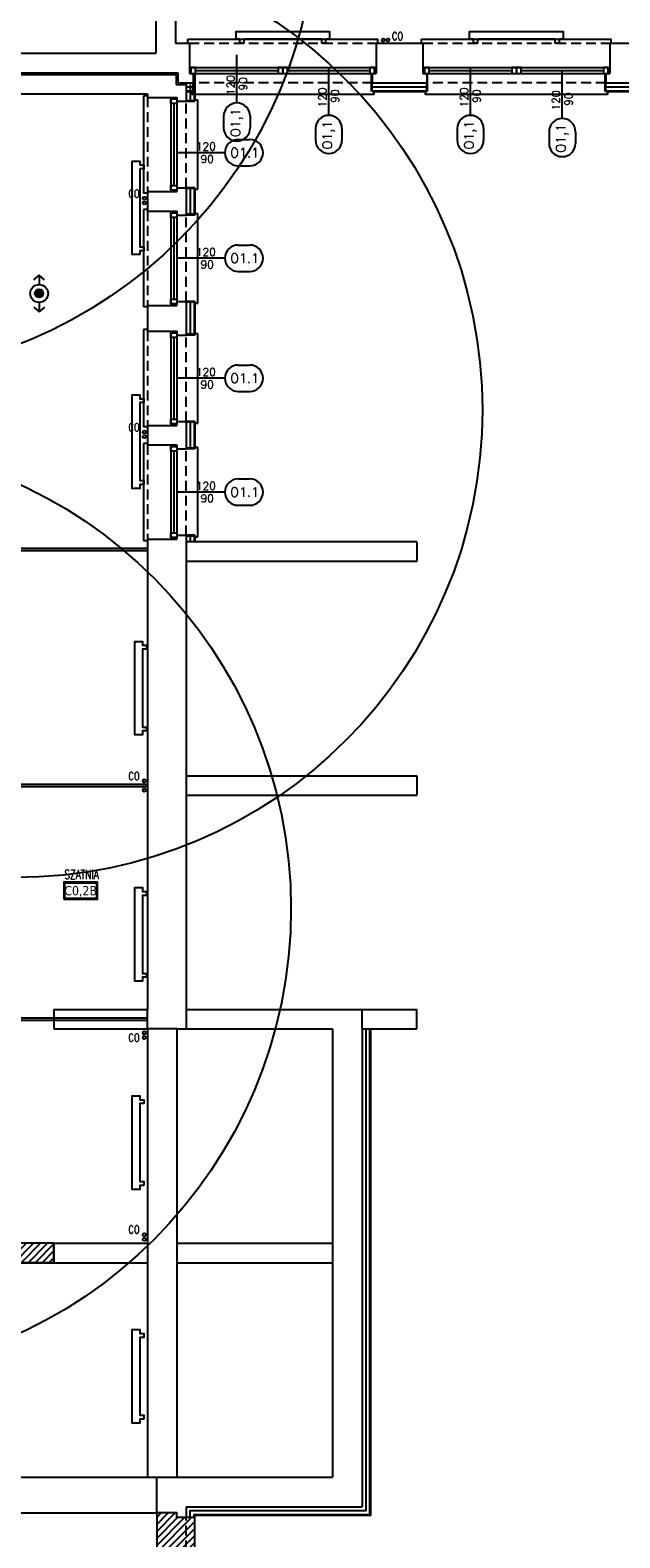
# Model space of a CAD drawing. Header units: millimetres. Extents: x 42924 to 92944, y -369470 to -179866.
# Tile 9 of 256: x 47376 to 48133, y -184146 to -182211. Entities that reach past the tile are written whole.
import ezdxf
from ezdxf.enums import TextEntityAlignment as Align

# ---------------------------------------------------------------- set-up
doc = ezdxf.new("R2010")
doc.units = ezdxf.units.MM
doc.linetypes.add('HIDDEN', pattern=[9.525, 6.35, -3.175])
doc.layers.get('0').update_dxf_attribs({"color": 8})
for name, color, linetype in [('!! 0_ Istn-okna', 8, 'Continuous'), ('!! 0_ Istn-sciany', 8, 'Continuous'), ('!! 0_ Istn-widok', 8, 'Continuous'), ('!! 0_Istn-armatura', 8, 'Continuous'), ('!! 0_Istn-cienka', 8, 'Continuous'), ('!! 0_Opis_okna', 8, 'Continuous'), ('!! 0_Opis_pom', 123, 'Continuous'), ('!! 1_ tynk zewn  - nowy', 8, 'Continuous'), ('!! 1_hatch projektowane ściany', 8, 'Continuous'), ('!! 1_PROJ Sciany', 8, 'Continuous'), ('!! 2_ remont Ocieplenie', 8, 'ZIGZAG'), ('E_0', 4, 'Continuous'), ('E_AW', 1, 'Continuous')]:
    doc.layers.add(name, color=color, linetype=linetype)
doc.layers.add('!! 0_Istn-grzejniki', color=8, linetype='Continuous', plot=False)
doc.layers.add('E_SAP_ZASIĘG', color=150, linetype='Continuous', plot=False)
doc.styles.add('ARCHETYP', font='romans.shx', dxfattribs={"height": 15})
doc.styles.add('ARIAL', font='tahoma.ttf')
doc.styles.add('TXT', font='simplex.shx')
doc.linetypes.add('ZIGZAG', pattern='A,0.00254,-5.08,[131,ltypeshp.shx,S=5.08,R=0,X=-5.08,Y=0],-10.16,[131,ltypeshp.shx,S=5.08,R=180,X=5.08,Y=0],-5.08', length=20.32254)

# ---------------------------------------------------------------- blocks, each defined once
blk = doc.blocks.new('A$C35EE4757')
at = {"layer": 'E_AW'}
h = blk.add_hatch(color=256, dxfattribs=at)
h.dxf.hatch_style = 1
h.paths.add_polyline_path([(5.4, 0, 1), (-5.4, 0, 1)])
for p, q in [((-17.5, 6.9), (-23.4, 0)), ((-11.5, 0), (-23.4, 0)), ((-17.5, -6.9), (-23.4, 0)), ((23.4, 0), (11.5, 0)), ((17.5, 6.9), (23.4, 0)), ((17.5, -6.9), (23.4, 0))]:
    blk.add_line(p, q, dxfattribs=at)
at = {"layer": 'E_AW', "ltscale": 5}
for radius in [11.5, 5.36]:
    blk.add_circle((0, 0), radius, dxfattribs=at)
blk = doc.blocks.new('1_ok-opis')
blk.add_line((0, 111.6), (0, 50))
for points in [[(-17, 128.6), (-17, 143.6)], [(17, 128.6), (17, 143.6)]]:
    blk.add_lwpolyline(points)
for centre, start, end in [((0, 143.6), 0, 180), ((0, 128.6), 180, 0)]:
    blk.add_arc(centre, 17, start, end)
at = {"style": 'ARCHETYP'}
for tag, height, rotation, p in [('NR', 12, 90, (0, 136.9)), ('NR', 12, 270, (0, 136.9)), ('SZEROKOŚĆ', 10, 90, (-8, 78.3)), ('WYSOKOŚĆ', 10, 270, (-8, 78.3)), ('WYSOKOŚĆ', 10, 90, (8, 78.3)), ('SZEROKOŚĆ', 10, 270, (8, 78.3))]:
    blk.add_attdef(tag, text='', height=height, rotation=rotation, dxfattribs=at).set_placement(p, align=Align.MIDDLE)

msp = doc.modelspace()

# ---------------------------------------------------------------- hatches: boundary and pattern name
at = {"layer": '!! 1_hatch projektowane ściany'}
h = msp.add_hatch(dxfattribs=at)
h.set_pattern_fill('ANSI31', color=256, scale=2)
h.set_pattern_definition([(45, (-5641.584, 13346.8645), (-4.49012806, 4.49012806), [])])
h.paths.add_polyline_path([(47161.12722, -183792.72377), (47406.12722, -183792.72377), (47406.12722, -183767.72377), (47161.12722, -183767.72377)])
h = msp.add_hatch(dxfattribs=at)
h.set_pattern_fill('ANSI31', color=256, scale=2)
h.set_pattern_definition([(225, (52272.28, -190431.243), (4.490128, -4.490128), [])])
h.paths.add_polyline_path([(47587.12722, -184119.72377), (47564.12722, -184119.72377), (47564.12722, -184113.72377), (47538.12722, -184113.72377), (47538.12722, -184204.72377), (47564.12722, -184204.72377), (47564.12722, -184198.72377), (47587.12722, -184198.72377)])

# ---------------------------------------------------------------- linework, layer by layer
at = {"layer": '!! 0_ Istn-okna'}
for points in [[(47580.12722, -182258.72377), (47820.12722, -182258.72377)], [(47580.12722, -182266.72377), (47820.12722, -182266.72377)], [(47588.12722, -182262.72377), (47694.12722, -182262.72377)], [(47706.12722, -182262.72377), (47812.12722, -182262.72377)], [(47880.12722, -182258.72377), (48120.12722, -182258.72377)], [(47880.12722, -182266.72377), (48120.12722, -182266.72377)], [(47888.12722, -182262.72377), (47994.12722, -182262.72377)], [(48006.12722, -182262.72377), (48112.12722, -182262.72377)], [(47556.12722, -182297.22377), (47556.12722, -182418.22377)], [(47560.12722, -182305.22377), (47560.12722, -182410.22377)], [(47564.12722, -182297.22377), (47564.12722, -182418.22377)], [(47556.12722, -182443.22377), (47556.12722, -182564.22377)], [(47564.12722, -182443.22377), (47564.12722, -182564.22377)], [(47560.12722, -182451.22377), (47560.12722, -182556.22377)], [(47556.12722, -182597.22377), (47556.12722, -182718.22377)], [(47564.12722, -182597.22377), (47564.12722, -182718.22377)], [(47560.12722, -182605.22377), (47560.12722, -182710.22377)], [(47556.12722, -182743.22377), (47556.12722, -182864.22377)], [(47560.12722, -182751.22377), (47560.12722, -182856.22377)], [(47564.12722, -182743.22377), (47564.12722, -182864.22377)]]:
    msp.add_lwpolyline(points, dxfattribs=at)
for points in [[(47582.12722, -182266.72377), (47588.12722, -182266.72377), (47588.12722, -182258.72377), (47582.12722, -182258.72377)], [(47694.12722, -182266.72377), (47700.12722, -182266.72377), (47700.12722, -182258.72377), (47694.12722, -182258.72377)], [(47700.12722, -182266.72377), (47706.12722, -182266.72377), (47706.12722, -182258.72377), (47700.12722, -182258.72377)], [(47812.12722, -182266.72377), (47818.12722, -182266.72377), (47818.12722, -182258.72377), (47812.12722, -182258.72377)], [(47882.12722, -182266.72377), (47888.12722, -182266.72377), (47888.12722, -182258.72377), (47882.12722, -182258.72377)], [(47994.12722, -182266.72377), (48000.12722, -182266.72377), (48000.12722, -182258.72377), (47994.12722, -182258.72377)], [(48000.12722, -182266.72377), (48006.12722, -182266.72377), (48006.12722, -182258.72377), (48000.12722, -182258.72377)], [(48112.12722, -182266.72377), (48118.12722, -182266.72377), (48118.12722, -182258.72377), (48112.12722, -182258.72377)], [(47564.12722, -182299.22377), (47564.12722, -182305.22377), (47556.12722, -182305.22377), (47556.12722, -182299.22377)], [(47564.12722, -182410.22377), (47564.12722, -182416.22377), (47556.12722, -182416.22377), (47556.12722, -182410.22377)], [(47564.12722, -182445.22377), (47564.12722, -182451.22377), (47556.12722, -182451.22377), (47556.12722, -182445.22377)], [(47564.12722, -182556.22377), (47564.12722, -182562.22377), (47556.12722, -182562.22377), (47556.12722, -182556.22377)], [(47564.12722, -182599.22377), (47564.12722, -182605.22377), (47556.12722, -182605.22377), (47556.12722, -182599.22377)], [(47564.12722, -182710.22377), (47564.12722, -182716.22377), (47556.12722, -182716.22377), (47556.12722, -182710.22377)], [(47564.12722, -182745.22377), (47564.12722, -182751.22377), (47556.12722, -182751.22377), (47556.12722, -182745.22377)], [(47564.12722, -182856.22377), (47564.12722, -182862.22377), (47556.12722, -182862.22377), (47556.12722, -182856.22377)]]:
    msp.add_lwpolyline(points, close=True, dxfattribs=at)
at = {"layer": '!! 0_ Istn-sciany'}
for points in [[(47537.12722, -181876.85264), (47537.12722, -182240.72377)], [(47562.12722, -181876.85264), (47562.12722, -182227.72377)], [(47562.12722, -182227.72377), (47580.12722, -182227.72377)], [(47580.12722, -182227.72377), (47580.12722, -182266.72377)], [(47820.12722, -182227.72377), (47880.12722, -182227.72377)], [(47820.12722, -182227.72377), (47820.12722, -182266.72377)], [(47880.12722, -182227.72377), (47880.12722, -182266.72377)], [(48120.12722, -182227.72377), (48180.12722, -182227.72377)], [(48120.12722, -182227.72377), (48120.12722, -182266.72377)], [(47231.12722, -182240.72377), (47537.12722, -182240.72377)], [(47580.12722, -182266.72377), (47585.12722, -182266.72377)], [(47585.12722, -182266.72377), (47585.12722, -182278.72377)], [(47815.12722, -182266.72377), (47820.12722, -182266.72377)], [(47815.12722, -182266.72377), (47815.12722, -182278.72377)], [(47880.12722, -182266.72377), (47885.12722, -182266.72377)], [(47885.12722, -182266.72377), (47885.12722, -182278.72377)], [(48115.12722, -182266.72377), (48120.12722, -182266.72377)], [(48115.12722, -182266.72377), (48115.12722, -182278.72377)], [(47576.12722, -182278.72377), (47585.12722, -182278.72377)], [(47576.12722, -182280.72377), (47576.12722, -182302.22377)], [(47815.12722, -182278.72377), (47885.12722, -182278.72377)], [(48115.12722, -182278.72377), (48185.12722, -182278.72377)], [(47231.12722, -182292.72377), (47526.12722, -182292.72377)], [(47526.12722, -182292.72377), (47526.12722, -182297.22377)], [(47526.12722, -182297.22377), (47564.12722, -182297.22377)], [(47564.12722, -182297.22377), (47564.12722, -182302.22377)], [(47564.12722, -182302.22377), (47576.12722, -182302.22377)], [(47526.12722, -182418.22377), (47526.12722, -182443.22377)], [(47526.12722, -182418.22377), (47564.12722, -182418.22377)], [(47564.12722, -182413.22377), (47564.12722, -182418.22377)], [(47564.12722, -182413.22377), (47576.12722, -182413.22377)], [(47576.12722, -182413.22377), (47576.12722, -182448.22377)], [(47526.12722, -182443.22377), (47564.12722, -182443.22377)], [(47564.12722, -182443.22377), (47564.12722, -182448.22377)], [(47564.12722, -182448.22377), (47576.12722, -182448.22377)], [(47564.12722, -182559.22377), (47564.12722, -182564.22377)], [(47564.12722, -182559.22377), (47576.12722, -182559.22377)], [(47576.12722, -182559.22377), (47576.12722, -182602.22377)], [(47526.12722, -182564.22377), (47526.12722, -182597.22377)], [(47526.12722, -182564.22377), (47564.12722, -182564.22377)], [(47526.12722, -182597.22377), (47564.12722, -182597.22377)], [(47564.12722, -182597.22377), (47564.12722, -182602.22377)], [(47564.12722, -182602.22377), (47576.12722, -182602.22377)], [(47564.12722, -182713.22377), (47564.12722, -182718.22377)], [(47564.12722, -182713.22377), (47576.12722, -182713.22377)], [(47576.12722, -182713.22377), (47576.12722, -182748.22377)], [(47526.12722, -182718.22377), (47526.12722, -182743.22377)], [(47526.12722, -182718.22377), (47564.12722, -182718.22377)], [(47526.12722, -182743.22377), (47564.12722, -182743.22377)], [(47564.12722, -182743.22377), (47564.12722, -182748.22377)], [(47564.12722, -182748.22377), (47576.12722, -182748.22377)], [(47526.12722, -182864.22377), (47526.12722, -183467.72377)], [(47526.12722, -182864.22377), (47564.12722, -182864.22377)], [(47564.12722, -182859.22377), (47564.12722, -182864.22377)], [(47564.12722, -182859.22377), (47576.12722, -182859.22377)], [(47576.12722, -182859.22377), (47576.12722, -182867.72377)], [(47872.12722, -182867.72377), (47576.12722, -182867.72377)], [(47872.12722, -182867.72377), (47872.12722, -182892.72377)], [(47576.12722, -182892.72377), (47576.12722, -183167.72377)], [(47872.12722, -182892.72377), (47576.12722, -182892.72377)], [(47576.12722, -183167.72377), (47872.12722, -183167.72377)], [(47872.12722, -183167.72377), (47872.12722, -183192.72377)], [(47576.12722, -183192.72377), (47576.12722, -183467.72377)], [(47576.12722, -183192.72377), (47872.12722, -183192.72377)], [(47406.12722, -183467.72377), (47406.12722, -183492.72377)], [(47406.12722, -183467.72377), (47526.12722, -183467.72377)], [(47576.12722, -183467.72377), (47872.12722, -183467.72377)], [(47872.12722, -183492.72377), (47872.12722, -183467.72377)], [(47406.12722, -183492.72377), (47526.12722, -183492.72377)], [(47526.12722, -183492.72377), (47526.12722, -183767.72377)], [(47564.12722, -183492.72377), (47564.12722, -183767.72377)], [(47564.12722, -183492.72377), (47764.12722, -183492.72377)], [(47764.12722, -183492.72377), (47764.12722, -183767.72377)], [(47802.12722, -183492.72377), (47802.12722, -184105.72377)], [(47802.12722, -183492.72377), (47872.12722, -183492.72377)], [(47406.12722, -183767.72377), (47406.12722, -183792.72377)], [(47406.12722, -183767.72377), (47526.12722, -183767.72377)], [(47564.12722, -183767.72377), (47764.12722, -183767.72377)], [(47406.12722, -183792.72377), (47526.12722, -183792.72377)], [(47526.12722, -183792.72377), (47526.12722, -184067.72377)], [(47564.12722, -183792.72377), (47564.12722, -184067.72377)], [(47564.12722, -183792.72377), (47764.12722, -183792.72377)], [(47764.12722, -183792.72377), (47764.12722, -184067.72377)], [(47333.12722, -184067.72377), (47526.12722, -184067.72377)], [(47564.12722, -184067.72377), (47764.12722, -184067.72377)], [(47576.12722, -184105.72377), (47576.12722, -184118.72377)], [(47576.12722, -184105.72377), (47802.12722, -184105.72377)], [(47333.12722, -184113.72377), (47538.12722, -184113.72377)]]:
    msp.add_lwpolyline(points, dxfattribs=at)
at = {"layer": '!! 0_ Istn-widok'}
for p, q in [((47526.12722, -183478.72377), (47249.12722, -183478.72377)), ((47526.12722, -183481.72377), (47249.12722, -183481.72377))]:
    msp.add_line(p, q, dxfattribs=at)
for points in [[(47578.12722, -182222.72377), (47822.12722, -182222.72377)], [(47578.12722, -182227.72377), (47578.12722, -182222.72377)], [(47822.12722, -182227.72377), (47822.12722, -182222.72377)], [(47878.12722, -182222.72377), (48122.12722, -182222.72377)], [(47878.12722, -182227.72377), (47878.12722, -182222.72377)], [(48122.12722, -182227.72377), (48122.12722, -182222.72377)], [(47231.12722, -182265.72377), (47537.12722, -182265.72377)], [(47231.12722, -182267.72377), (47538.12722, -182267.72377)], [(47537.12722, -182265.72377), (47565.12722, -182265.72377)], [(47538.12722, -182267.72377), (47563.12722, -182267.72377)], [(47563.12722, -182267.72377), (47563.12722, -182280.72377)], [(47565.12722, -182265.72377), (47565.12722, -182278.72377)], [(47563.12722, -182280.72377), (47576.12722, -182280.72377)], [(47565.12722, -182278.72377), (47576.12722, -182278.72377)], [(47576.12722, -182280.72377), (47576.12722, -182278.72377)], [(47583.12722, -182288.72377), (47583.12722, -182293.72377)], [(47817.12722, -182288.72377), (47817.12722, -182293.72377)], [(47883.12722, -182288.72377), (47883.12722, -182293.72377)], [(48117.12722, -182288.72377), (48117.12722, -182293.72377)], [(47521.12722, -182295.22377), (47521.12722, -182420.22377)], [(47526.12722, -182295.22377), (47521.12722, -182295.22377)], [(47817.12722, -182293.72377), (47583.12722, -182293.72377)], [(47586.12722, -182300.22377), (47591.12722, -182300.22377)], [(47591.12722, -182415.22377), (47591.12722, -182300.22377)], [(48117.12722, -182293.72377), (47883.12722, -182293.72377)], [(47526.12722, -182420.22377), (47521.12722, -182420.22377)], [(47586.12722, -182415.22377), (47591.12722, -182415.22377)], [(47521.12722, -182441.22377), (47521.12722, -182566.22377)], [(47526.12722, -182441.22377), (47521.12722, -182441.22377)], [(47586.12722, -182446.22377), (47591.12722, -182446.22377)], [(47591.12722, -182561.22377), (47591.12722, -182446.22377)], [(47586.12722, -182561.22377), (47591.12722, -182561.22377)], [(47526.12722, -182566.22377), (47521.12722, -182566.22377)], [(47521.12722, -182595.22377), (47521.12722, -182720.22377)], [(47526.12722, -182595.22377), (47521.12722, -182595.22377)], [(47586.12722, -182600.22377), (47591.12722, -182600.22377)], [(47591.12722, -182715.22377), (47591.12722, -182600.22377)], [(47586.12722, -182715.22377), (47591.12722, -182715.22377)], [(47526.12722, -182720.22377), (47521.12722, -182720.22377)], [(47521.12722, -182741.22377), (47521.12722, -182866.22377)], [(47526.12722, -182741.22377), (47521.12722, -182741.22377)], [(47586.12722, -182746.22377), (47591.12722, -182746.22377)], [(47591.12722, -182861.22377), (47591.12722, -182746.22377)], [(47526.12722, -182866.22377), (47521.12722, -182866.22377)], [(47576.12722, -182867.72377), (47576.12722, -182892.72377)], [(47586.12722, -182861.22377), (47591.12722, -182861.22377)], [(47246.12722, -182875.72377), (47526.12722, -182875.72377)], [(47249.12722, -182878.72377), (47526.12722, -182878.72377)], [(47249.12722, -183178.72377), (47526.12722, -183178.72377)], [(47576.12722, -183167.72377), (47576.12722, -183192.72377)], [(47249.12722, -183181.72377), (47526.12722, -183181.72377)], [(47526.12722, -183492.72377), (47526.12722, -183467.72377)], [(47576.12722, -183467.72377), (47576.12722, -183492.72377)], [(47802.12722, -183492.72377), (47802.12722, -183467.72377)], [(47564.12722, -183492.72377), (47526.12722, -183492.72377)], [(47526.12722, -183767.72377), (47526.12722, -183792.72377)], [(47564.12722, -183767.72377), (47564.12722, -183792.72377)], [(47764.12722, -183767.72377), (47764.12722, -183792.72377)], [(47526.12722, -184067.72377), (47564.12722, -184067.72377)], [(47538.12722, -184113.72377), (47538.12722, -184067.72377)]]:
    msp.add_lwpolyline(points, dxfattribs=at)
at = {"layer": '!! 0_Istn-armatura'}
for centre in [(47829.12722, -182223.72377), (47835.12722, -182223.72377), (47522.12722, -182426.72377), (47522.12722, -182432.72377), (47522.12722, -182726.72377), (47522.12722, -182732.72377), (47522.12722, -183174.22377), (47522.12722, -183186.22377), (47522.12722, -183497.72377), (47522.12722, -183503.72377), (47522.12722, -183756.72377), (47522.12722, -183762.72377)]:
    msp.add_circle(centre, 2, dxfattribs=at)
at = {"layer": '!! 0_Istn-cienka', "linetype": 'HIDDEN', "ltscale": 2}
for points in [[(47580.12722, -182227.72377), (47820.12722, -182227.72377)], [(47880.12722, -182227.72377), (48120.12722, -182227.72377)], [(47815.12722, -182278.72377), (47585.12722, -182278.72377)], [(48115.12722, -182278.72377), (47885.12722, -182278.72377)], [(47526.12722, -182297.22377), (47526.12722, -182418.22377)], [(47576.12722, -182413.22377), (47576.12722, -182302.22377)], [(47526.12722, -182443.22377), (47526.12722, -182564.22377)], [(47576.12722, -182559.22377), (47576.12722, -182448.22377)], [(47526.12722, -182597.22377), (47526.12722, -182718.22377)], [(47576.12722, -182713.22377), (47576.12722, -182602.22377)], [(47526.12722, -182743.22377), (47526.12722, -182864.22377)], [(47576.12722, -182859.22377), (47576.12722, -182748.22377)], [(47538.12722, -184113.72377), (47538.12722, -184204.72377)], [(47576.12722, -184199.72377), (47576.12722, -184118.72377)]]:
    msp.add_lwpolyline(points, dxfattribs=at)
at = {"layer": '!! 0_Istn-grzejniki'}
for points in [[(47645.12722, -182227.72377), (47645.12722, -182222.72377), (47640.12722, -182222.72377), (47640.12722, -182212.72377), (47760.12722, -182212.72377), (47760.12722, -182222.72377), (47755.12722, -182222.72377), (47755.12722, -182227.72377), (47750.12722, -182227.72377), (47750.12722, -182222.72377), (47650.12722, -182222.72377), (47650.12722, -182227.72377)], [(47945.12722, -182227.72377), (47945.12722, -182222.72377), (47940.12722, -182222.72377), (47940.12722, -182212.72377), (48060.12722, -182212.72377), (48060.12722, -182222.72377), (48055.12722, -182222.72377), (48055.12722, -182227.72377), (48050.12722, -182227.72377), (48050.12722, -182222.72377), (47950.12722, -182222.72377), (47950.12722, -182227.72377)], [(47521.54557, -182494.00092), (47516.54557, -182494.00092), (47516.54557, -182499.00092), (47506.54557, -182499.00092), (47506.54557, -182379.00092), (47516.54557, -182379.00092), (47516.54557, -182384.00092), (47521.54557, -182384.00092), (47521.54557, -182389.00092), (47516.54557, -182389.00092), (47516.54557, -182489.00092), (47521.54557, -182489.00092)], [(47521.54557, -182794.00092), (47516.54557, -182794.00092), (47516.54557, -182799.00092), (47506.54557, -182799.00092), (47506.54557, -182679.00092), (47516.54557, -182679.00092), (47516.54557, -182684.00092), (47521.54557, -182684.00092), (47521.54557, -182689.00092), (47516.54557, -182689.00092), (47516.54557, -182789.00092), (47521.54557, -182789.00092)], [(47525.05598, -183110.33661), (47520.05598, -183110.33661), (47520.05598, -183115.33661), (47510.05598, -183115.33661), (47510.05598, -182995.33661), (47520.05598, -182995.33661), (47520.05598, -183000.33661), (47525.05598, -183000.33661), (47525.05598, -183005.33661), (47520.05598, -183005.33661), (47520.05598, -183105.33661), (47525.05598, -183105.33661)], [(47525.05598, -183426.33661), (47520.05598, -183426.33661), (47520.05598, -183431.33661), (47510.05598, -183431.33661), (47510.05598, -183311.33661), (47520.05598, -183311.33661), (47520.05598, -183316.33661), (47525.05598, -183316.33661), (47525.05598, -183321.33661), (47520.05598, -183321.33661), (47520.05598, -183421.33661), (47525.05598, -183421.33661)], [(47521.54557, -183693.50092), (47516.54557, -183693.50092), (47516.54557, -183698.50092), (47506.54557, -183698.50092), (47506.54557, -183578.50092), (47516.54557, -183578.50092), (47516.54557, -183583.50092), (47521.54557, -183583.50092), (47521.54557, -183588.50092), (47516.54557, -183588.50092), (47516.54557, -183688.50092), (47521.54557, -183688.50092)], [(47521.54557, -183993.50092), (47516.54557, -183993.50092), (47516.54557, -183998.50092), (47506.54557, -183998.50092), (47506.54557, -183878.50092), (47516.54557, -183878.50092), (47516.54557, -183883.50092), (47521.54557, -183883.50092), (47521.54557, -183888.50092), (47516.54557, -183888.50092), (47516.54557, -183988.50092), (47521.54557, -183988.50092)]]:
    msp.add_lwpolyline(points, close=True, dxfattribs=at)
at = {"layer": '!! 0_Opis_pom', "ltscale": 0.7}
for points in [[(47418.68314, -183326.10606), (47462.20314, -183326.10606), (47462.20314, -183304.34606), (47418.68314, -183304.34606)], [(47419.77114, -183325.01806), (47461.11514, -183325.01806), (47461.11514, -183305.43406), (47419.77114, -183305.43406)]]:
    msp.add_lwpolyline(points, close=True, dxfattribs=at)
at = {"layer": '!! 1_ tynk zewn  - nowy'}
for points in [[(47586.12722, -182266.72377), (47586.12722, -182302.22377)], [(47586.12722, -182289.72377), (47586.12722, -182266.72377)], [(47587.12722, -182266.72377), (47587.12722, -182302.22377)], [(47814.12722, -182289.72377), (47814.12722, -182266.72377)], [(47886.12722, -182289.72377), (47886.12722, -182266.72377)], [(48114.12722, -182289.72377), (48114.12722, -182266.72377)], [(47576.12722, -182288.72377), (47587.12722, -182288.72377)], [(47576.12722, -182289.72377), (47587.12722, -182289.72377)], [(47585.12722, -182289.72377), (47585.12722, -182278.72377)], [(47815.12722, -182289.72377), (47815.12722, -182278.72377)], [(47815.12722, -182288.72377), (47885.12722, -182288.72377)], [(47815.12722, -182289.72377), (47885.12722, -182289.72377)], [(47885.12722, -182289.72377), (47885.12722, -182278.72377)], [(48115.12722, -182289.72377), (48115.12722, -182278.72377)], [(48115.12722, -182288.72377), (48185.12722, -182288.72377)], [(48115.12722, -182289.72377), (48185.12722, -182289.72377)], [(47576.12722, -182301.22377), (47587.12722, -182301.22377)], [(47576.12722, -182302.22377), (47587.12722, -182302.22377)], [(47587.12722, -182413.22377), (47576.12722, -182413.22377)], [(47587.12722, -182414.22377), (47576.12722, -182414.22377)], [(47586.12722, -182413.22377), (47586.12722, -182448.22377)], [(47587.12722, -182413.22377), (47587.12722, -182448.22377)], [(47587.12722, -182447.22377), (47576.12722, -182447.22377)], [(47587.12722, -182448.22377), (47576.12722, -182448.22377)], [(47587.12722, -182559.22377), (47576.12722, -182559.22377)], [(47587.12722, -182560.22377), (47576.12722, -182560.22377)], [(47586.12722, -182559.22377), (47586.12722, -182602.22377)], [(47587.12722, -182559.22377), (47587.12722, -182602.22377)], [(47587.12722, -182601.22377), (47576.12722, -182601.22377)], [(47587.12722, -182602.22377), (47576.12722, -182602.22377)], [(47587.12722, -182713.22377), (47576.12722, -182713.22377)], [(47587.12722, -182714.22377), (47576.12722, -182714.22377)], [(47586.12722, -182713.22377), (47586.12722, -182748.22377)], [(47587.12722, -182713.22377), (47587.12722, -182748.22377)], [(47587.12722, -182747.22377), (47576.12722, -182747.22377)], [(47587.12722, -182748.22377), (47576.12722, -182748.22377)], [(47587.12722, -182859.22377), (47576.12722, -182859.22377)], [(47587.12722, -182860.22377), (47576.12722, -182860.22377)], [(47586.12722, -182859.22377), (47586.12722, -182867.72377)], [(47587.12722, -182859.22377), (47587.12722, -182867.72377)], [(47586.12722, -184119.72377), (47586.12722, -184115.72377), (47812.12722, -184115.72377), (47812.12722, -183492.72377)], [(47587.12722, -184119.72377), (47587.12722, -184116.72377), (47813.12722, -184116.72377), (47813.12722, -183492.72377)]]:
    msp.add_lwpolyline(points, dxfattribs=at)
at = {"layer": '!! 1_hatch projektowane ściany'}
msp.add_lwpolyline([(47161.12722, -183792.72377), (47406.12722, -183792.72377), (47406.12722, -183767.72377), (47161.12722, -183767.72377)], close=True, dxfattribs=at)
at = {"layer": '!! 1_PROJ Sciany'}
for points in [[(47406.12722, -183767.72377), (47161.12722, -183767.72377)], [(47406.12722, -183792.72377), (47161.12722, -183792.72377)]]:
    msp.add_lwpolyline(points, dxfattribs=at)
msp.add_lwpolyline([(47587.12722, -184119.72377), (47564.12722, -184119.72377), (47564.12722, -184113.72377), (47538.12722, -184113.72377), (47538.12722, -184204.72377), (47564.12722, -184204.72377), (47564.12722, -184198.72377), (47587.12722, -184198.72377)], close=True, dxfattribs=at)
at = {"layer": '!! 2_ remont Ocieplenie', "linetype": 'ZIGZAG', "ltscale": 0.75}
for points in [[(47576.12722, -182283.72377), (47587.12722, -182283.72377)], [(47581.12722, -182280.72377), (47581.12722, -182302.22377)], [(47815.12722, -182283.72377), (47885.12722, -182283.72377)], [(48115.12722, -182283.72377), (48185.12722, -182283.72377)], [(47581.12722, -182413.22377), (47581.12722, -182448.22377)], [(47581.12722, -182559.22377), (47581.12722, -182602.22377)], [(47581.12722, -182713.22377), (47581.12722, -182748.22377)], [(47581.12722, -182859.22377), (47581.12722, -182867.72377)], [(47581.12722, -184119.72377), (47581.12722, -184110.72377), (47807.12722, -184110.72377), (47807.12722, -183492.72377)]]:
    msp.add_lwpolyline(points, dxfattribs=at)
at = {"layer": 'E_SAP_ZASIĘG'}
for centre in [(47143.28414, -182054.98481), (47356.46285, -182698.41591), (47110.59366, -183338.50536)]:
    msp.add_circle(centre, 600, dxfattribs=at)

# ---------------------------------------------------------------- block references
at = {"layer": '!! 0_Opis_okna'}
ref = msp.add_blockref('1_ok-opis', (47641.12722, -182192.82308), dxfattribs=dict(at, rotation=180))
ref.add_attrib('SZEROKOŚĆ', '120', dxfattribs={"layer": '0', "height": 10, "rotation": 90, "style": 'ARCHETYP'}).set_placement((47633.12722, -182281.54349), align=Align.MIDDLE)
ref.add_attrib('WYSOKOŚĆ', '90', dxfattribs={"layer": '0', "height": 10, "rotation": 90, "style": 'ARCHETYP'}).set_placement((47649.12722, -182279.77003), align=Align.MIDDLE)
ref.add_attrib('NR', 'O1,1', dxfattribs={"layer": '0', "height": 12, "rotation": 90, "style": 'ARCHETYP'}).set_placement((47641.12722, -182329.72452), align=Align.MIDDLE)
ref = msp.add_blockref('1_ok-opis', (47759.12722, -182208.72377), dxfattribs=dict(at, rotation=180))
ref.add_attrib('SZEROKOŚĆ', '120', dxfattribs={"layer": '0', "height": 10, "rotation": 90, "style": 'ARCHETYP'}).set_placement((47751.12722, -182297.44418), align=Align.MIDDLE)
ref.add_attrib('WYSOKOŚĆ', '90', dxfattribs={"layer": '0', "height": 10, "rotation": 90, "style": 'ARCHETYP'}).set_placement((47767.12722, -182295.67072), align=Align.MIDDLE)
ref.add_attrib('NR', 'O1,1', dxfattribs={"layer": '0', "height": 12, "rotation": 90, "style": 'ARCHETYP'}).set_placement((47759.12722, -182345.62522), align=Align.MIDDLE)
ref = msp.add_blockref('1_ok-opis', (47941.12722, -182208.72377), dxfattribs=dict(at, rotation=180))
ref.add_attrib('SZEROKOŚĆ', '120', dxfattribs={"layer": '0', "height": 10, "rotation": 90, "style": 'ARCHETYP'}).set_placement((47933.12722, -182297.44418), align=Align.MIDDLE)
ref.add_attrib('WYSOKOŚĆ', '90', dxfattribs={"layer": '0', "height": 10, "rotation": 90, "style": 'ARCHETYP'}).set_placement((47949.12722, -182295.67072), align=Align.MIDDLE)
ref.add_attrib('NR', 'O1,1', dxfattribs={"layer": '0', "height": 12, "rotation": 90, "style": 'ARCHETYP'}).set_placement((47941.12722, -182345.62522), align=Align.MIDDLE)
ref = msp.add_blockref('1_ok-opis', (48059.12722, -182212.72377), dxfattribs=dict(at, rotation=180))
ref.add_attrib('SZEROKOŚĆ', '120', dxfattribs={"layer": '0', "height": 10, "rotation": 90, "style": 'ARCHETYP'}).set_placement((48051.12722, -182301.44418), align=Align.MIDDLE)
ref.add_attrib('WYSOKOŚĆ', '90', dxfattribs={"layer": '0', "height": 10, "rotation": 90, "style": 'ARCHETYP'}).set_placement((48067.12722, -182299.67072), align=Align.MIDDLE)
ref.add_attrib('NR', 'O1,1', dxfattribs={"layer": '0', "height": 12, "rotation": 90, "style": 'ARCHETYP'}).set_placement((48059.12722, -182349.62522), align=Align.MIDDLE)
ref = msp.add_blockref('1_ok-opis', (47514.12722, -182368.20635), dxfattribs=dict(at, rotation=270))
ref.add_attrib('WYSOKOŚĆ', '90', dxfattribs={"layer": '0', "height": 10, "style": 'ARCHETYP'}).set_placement((47602.84763, -182376.20635), align=Align.MIDDLE)
ref.add_attrib('SZEROKOŚĆ', '120', dxfattribs={"layer": '0', "height": 10, "style": 'ARCHETYP'}).set_placement((47601.07417, -182360.20635), align=Align.MIDDLE)
ref.add_attrib('NR', 'O1.1', dxfattribs={"layer": '0', "height": 12, "style": 'ARCHETYP'}).set_placement((47651.02867, -182368.20635), align=Align.MIDDLE)
ref = msp.add_blockref('1_ok-opis', (47514.12722, -182503.72377), dxfattribs=dict(at, rotation=270))
ref.add_attrib('WYSOKOŚĆ', '90', dxfattribs={"layer": '0', "height": 10, "style": 'ARCHETYP'}).set_placement((47602.84763, -182511.72377), align=Align.MIDDLE)
ref.add_attrib('SZEROKOŚĆ', '120', dxfattribs={"layer": '0', "height": 10, "style": 'ARCHETYP'}).set_placement((47601.07417, -182495.72377), align=Align.MIDDLE)
ref.add_attrib('NR', 'O1.1', dxfattribs={"layer": '0', "height": 12, "style": 'ARCHETYP'}).set_placement((47651.02867, -182503.72377), align=Align.MIDDLE)
ref = msp.add_blockref('1_ok-opis', (47514.12722, -182657.72377), dxfattribs=dict(at, rotation=270))
ref.add_attrib('WYSOKOŚĆ', '90', dxfattribs={"layer": '0', "height": 10, "style": 'ARCHETYP'}).set_placement((47602.84763, -182665.72377), align=Align.MIDDLE)
ref.add_attrib('SZEROKOŚĆ', '120', dxfattribs={"layer": '0', "height": 10, "style": 'ARCHETYP'}).set_placement((47601.07417, -182649.72377), align=Align.MIDDLE)
ref.add_attrib('NR', 'O1.1', dxfattribs={"layer": '0', "height": 12, "style": 'ARCHETYP'}).set_placement((47651.02867, -182657.72377), align=Align.MIDDLE)
ref = msp.add_blockref('1_ok-opis', (47514.12722, -182803.72377), dxfattribs=dict(at, rotation=270))
ref.add_attrib('WYSOKOŚĆ', '90', dxfattribs={"layer": '0', "height": 10, "style": 'ARCHETYP'}).set_placement((47602.84763, -182811.72377), align=Align.MIDDLE)
ref.add_attrib('SZEROKOŚĆ', '120', dxfattribs={"layer": '0', "height": 10, "style": 'ARCHETYP'}).set_placement((47601.07417, -182795.72377), align=Align.MIDDLE)
ref.add_attrib('NR', 'O1.1', dxfattribs={"layer": '0', "height": 12, "style": 'ARCHETYP'}).set_placement((47651.02867, -182803.72377), align=Align.MIDDLE)
at = {"layer": 'E_0', "rotation": 90}
msp.add_blockref('A$C35EE4757', (47387.12722, -182548.88769), dxfattribs=at)

# ---------------------------------------------------------------- texts
at = {"layer": '!! 0_Istn-armatura', "style": 'ARCHETYP', "width": 0.8}
for rotation, p in [(0.00000004, (47840.14963, -182223.69424)), (359.99999996, (47501.64638, -182425.69362)), (359.99999996, (47501.64638, -182725.69362)), (359.99999996, (47501.64638, -183173.19362)), (359.99999996, (47501.64638, -183508.77375)), (359.99999996, (47501.64638, -183755.09713))]:
    msp.add_text('CO', height=10, rotation=rotation, dxfattribs=at).set_placement(p)
at = {"layer": '!! 0_Opis_pom', "ltscale": 0.7, "style": 'TXT', "width": 0.7}
msp.add_text('SZATNIA', height=12, dxfattribs=at).set_placement((47441.55827, -183300.29975), align=Align.CENTER)
at = {"layer": '!! 0_Opis_pom', "ltscale": 0.7, "style": 'ARIAL'}
msp.add_attdef('C0,2B', text='', height=11.968, dxfattribs=at).set_placement((47440.44314, -183315.22606), align=Align.MIDDLE_CENTER)

doc.saveas('drawing.dxf')
